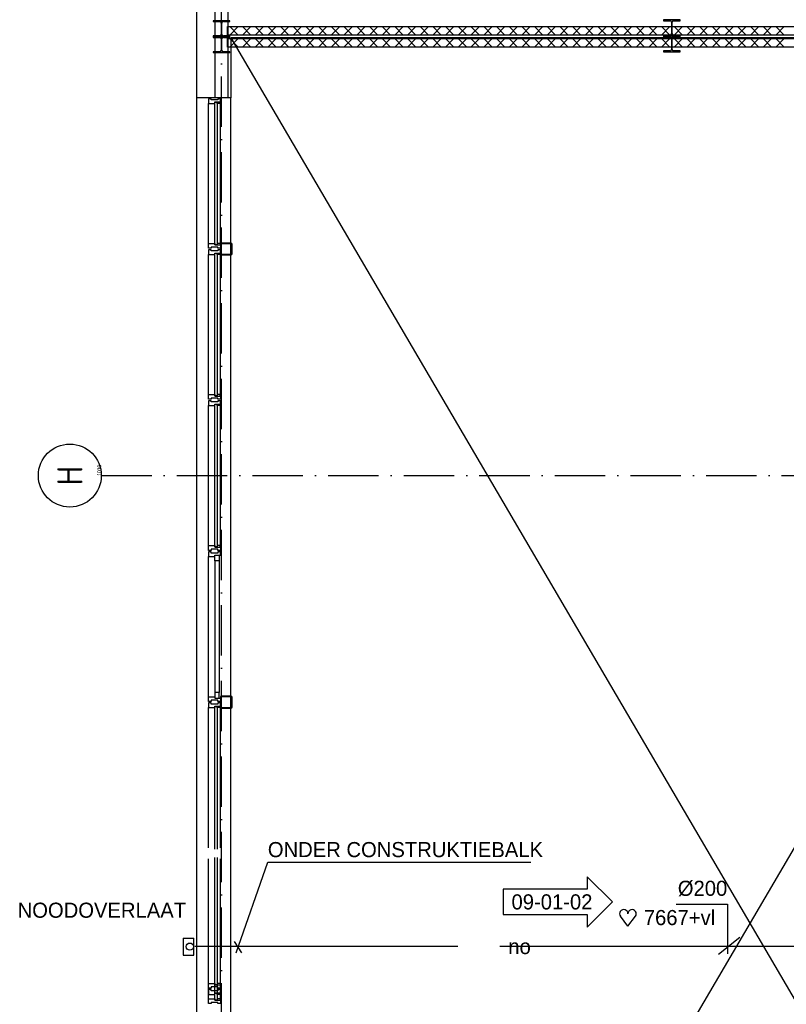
# Model space of a CAD drawing. Extents: x -39327 to 109237, y 358172 to 442272.
# Tile 13 of 96: x 7144 to 16272, y 413693 to 425425. Entities that reach past the tile are written whole.
import ezdxf
from ezdxf.enums import TextEntityAlignment as Align

# ---------------------------------------------------------------- set-up
doc = ezdxf.new("R2010")
doc.units = 0
doc.header["$LTSCALE"] = 100
doc.linetypes.add('2322000', pattern=[45, 40, -5])
doc.linetypes.add('DASHDOT', pattern=[9, 6, -1.5, 0, -1.5])
doc.layers.get('0').update_dxf_attribs({"linetype": 'CONTINUOUS'})
for name, color, linetype in [('AL$1----_ALGEMEEN', 7, 'CONTINUOUS'), ('AL$7----_STRAMIEN', 1, 'DASHDOT'), ('AL21----_BUITENWAND', 4, 'CONTINUOUS'), ('AL22----_BINNENWAND', 7, 'CONTINUOUS'), ('AL31----_BUITENKOZ', 7, 'CONTINUOUS'), ('ALN-----_BLOCKNAAM', 2, 'CONTINUOUS'), ('ALXA7---_KALKZVUIL', 1, 'CONTINUOUS'), ('ALXOU---_GLAS', 7, 'CONTINUOUS'), ('BL$2----', 7, 'CONTINUOUS'), ('BOUW', 8, 'CONTINUOUS'), ('WL$1----', 4, 'CONTINUOUS'), ('WL521---', 4, 'CONTINUOUS'), ('WL570---', 3, 'CONTINUOUS'), ('WM$1----', 1, 'CONTINUOUS'), ('WM570---', 1, 'CONTINUOUS')]:
    doc.layers.add(name, color=color, linetype=linetype)
doc.styles.add('BURO-018', font='BUROFONT.shx', dxfattribs={"height": 180})
doc.styles.get("Standard").update_dxf_attribs({"font": 'ISOCP'})

# ---------------------------------------------------------------- blocks, each defined once
blk = doc.blocks.new('1010')
at = {"layer": 'AL$7----_STRAMIEN', "color": 7, "linetype": 'CONTINUOUS'}
blk.add_circle((0, 750), 750, dxfattribs=at)
at = {"layer": 'ALN-----_BLOCKNAAM', "linetype": 'CONTINUOUS'}
blk.add_text('1010', height=100, dxfattribs=at).set_placement((0, 0))
blk = doc.blocks.new('2322000-2')
at = {"layer": 'WM$1----', "color": 0, "style": 'BURO-018'}
blk.add_text('no', height=180, dxfattribs=at).set_placement((13096, 414380), align=Align.MIDDLE)
blk = doc.blocks.new('HART')
at = {"color": 1}
for q in [(-39.7, 52.4), (39.7, 52.4)]:
    blk.add_line((0, 0), q, dxfattribs=at)
for centre, start, end in [((-22.1, 65.7), 0, 217.1867), ((22.1, 65.7), 322.8133, 180)]:
    blk.add_arc(centre, 22.1, start, end, dxfattribs=at)
blk = doc.blocks.new('WZMARK')
at = {"color": 0, "linetype": 'CONTINUOUS'}
for p, q in [((0, 0), (3, 3)), ((3, 1.5), (3, 3)), ((13, 1.5), (3, 1.5)), ((13, -1.5), (13, 1.5)), ((0, 0), (3, -3)), ((3, -1.5), (13, -1.5)), ((3, -3), (3, -1.5))]:
    blk.add_line(p, q, dxfattribs=at)
at = {"color": 0, "linetype": 'CONTINUOUS', "style": 'BURO-018'}
blk.add_attdef('WZCODE', text='', height=1.8, dxfattribs=at).set_placement((8, 0), align=Align.MIDDLE)

msp = doc.modelspace()

# ---------------------------------------------------------------- linework, layer by layer
at = {"color": 8, "linetype": 'CONTINUOUS'}
for p, q in [((9648, 425412.8), (9448, 425412.8)), ((9448, 425412.8), (9448, 425402.8)), ((9648, 425402.8), (9648, 425412.8)), ((15008, 425421.9), (14808, 425421.9)), ((14808, 425421.9), (14808, 425411.9)), ((14808, 425411.9), (14886.7, 425411.9)), ((14929.2, 425411.9), (15008, 425411.9)), ((15008, 425411.9), (15008, 425421.9)), ((9448, 425402.8), (9526.7, 425402.8)), ((9544.7, 425384.8), (9544.7, 425250.8)), ((9551.2, 425250.8), (9551.2, 425384.8)), ((9569.2, 425402.8), (9648, 425402.8)), ((14904.7, 425393.9), (14904.7, 425259.9)), ((14911.2, 425259.9), (14911.2, 425393.9)), ((9526.7, 425232.8), (9448, 425232.8)), ((9448, 425232.8), (9448, 425222.8)), ((9448, 425222.8), (9648, 425222.8)), ((9648, 425222.8), (9448, 425222.8)), ((9448, 425222.8), (9448, 425212.8)), ((9448, 425212.8), (9526.7, 425212.8)), ((9544.7, 425194.8), (9544.7, 425060.8)), ((9551.2, 425060.8), (9551.2, 425194.8)), ((9648, 425232.8), (9569.2, 425232.8)), ((9569.2, 425212.8), (9648, 425212.8)), ((9648, 425222.8), (9648, 425232.8)), ((9648, 425212.8), (9648, 425222.8)), ((14886.7, 425241.9), (14808, 425241.9)), ((14808, 425241.9), (14808, 425231.9)), ((14808, 425231.9), (15008, 425231.9)), ((15008, 425231.9), (14808, 425231.9)), ((14808, 425231.9), (14808, 425221.9)), ((14808, 425221.9), (14886.7, 425221.9)), ((14904.7, 425203.9), (14904.7, 425069.9)), ((14911.2, 425069.9), (14911.2, 425203.9)), ((15008, 425241.9), (14929.2, 425241.9)), ((14929.2, 425221.9), (15008, 425221.9)), ((15008, 425231.9), (15008, 425241.9)), ((15008, 425221.9), (15008, 425231.9)), ((9526.7, 425042.8), (9448, 425042.8)), ((9448, 425042.8), (9448, 425032.8)), ((9448, 425032.8), (9648, 425032.8)), ((9648, 425042.8), (9569.2, 425042.8)), ((9648, 425032.8), (9648, 425042.8)), ((14886.7, 425051.9), (14808, 425051.9)), ((14808, 425051.9), (14808, 425041.9)), ((14808, 425041.9), (15008, 425041.9)), ((15008, 425051.9), (14929.2, 425051.9)), ((15008, 425041.9), (15008, 425051.9)), ((9533, 422750.8), (9533, 422634.8)), ((9541, 422750.8), (9541, 422634.8)), ((9661, 422762.8), (9545, 422762.8)), ((9661, 422754.8), (9545, 422754.8)), ((9665, 422634.8), (9665, 422750.8)), ((9673, 422634.8), (9673, 422750.8)), ((9545, 422630.8), (9661, 422630.8)), ((9545, 422622.8), (9661, 422622.8)), ((9533, 417350.8), (9533, 417234.8)), ((9541, 417350.8), (9541, 417234.8)), ((9661, 417362.8), (9545, 417362.8)), ((9661, 417354.8), (9545, 417354.8)), ((9665, 417234.8), (9665, 417350.8)), ((9673, 417234.8), (9673, 417350.8)), ((9545, 417230.8), (9661, 417230.8)), ((9545, 417222.8), (9661, 417222.8))]:
    msp.add_line(p, q, dxfattribs=at)
for centre, radius, start, end in [((14886.7, 425393.9), 18, 0, 90), ((14929.2, 425393.9), 18, 90, 180), ((9526.7, 425384.8), 18, 0, 90), ((9569.2, 425384.8), 18, 90, 180), ((9526.7, 425250.8), 18, 270, 0), ((9526.7, 425194.8), 18, 0, 90), ((9569.2, 425250.8), 18, 180, 270), ((9569.2, 425194.8), 18, 90, 180), ((14886.7, 425259.9), 18, 270, 0), ((14886.7, 425203.9), 18, 0, 90), ((14929.2, 425259.9), 18, 180, 270), ((14929.2, 425203.9), 18, 90, 180), ((9526.7, 425060.8), 18, 270, 0), ((9569.2, 425060.8), 18, 180, 270), ((14886.7, 425069.9), 18, 270, 0), ((14929.2, 425069.9), 18, 180, 270), ((9545, 422750.8), 12, 90, 180), ((9545, 422750.8), 4, 90, 180), ((9661, 422750.8), 12, 0, 90), ((9661, 422750.8), 4, 0, 90), ((9545, 422634.8), 12, 180, 270), ((9545, 422634.8), 4, 180, 270), ((9661, 422634.8), 4, 270, 0), ((9661, 422634.8), 12, 270, 0), ((9545, 417350.8), 12, 90, 180), ((9545, 417350.8), 4, 90, 180), ((9661, 417350.8), 12, 0, 90), ((9661, 417350.8), 4, 0, 90), ((9545, 417234.8), 12, 180, 270), ((9545, 417234.8), 4, 180, 270), ((9661, 417234.8), 4, 270, 0), ((9661, 417234.8), 12, 270, 0)]:
    msp.add_arc(centre, radius, start, end, dxfattribs=at)
at = {"layer": 'AL$1----_ALGEMEEN', "color": 8}
for p, q in [((9658, 425207.8), (22018, 404107.8)), ((22018, 425207.8), (9658, 404107.8))]:
    msp.add_line(p, q, dxfattribs=at)
at = {"layer": 'AL$7----_STRAMIEN', "color": 1}
for p, q in [((9548, 402545.4), (9548, 438822.2)), ((8116, 419992.8), (29596.5, 419992.8))]:
    msp.add_line(p, q, dxfattribs=at)
at = {"layer": 'AL21----_BUITENWAND', "color": 8}
for p, q in [((9253, 424492.8), (9253, 437932.8)), ((9473, 424492.8), (9473, 437712.8)), ((9623, 437562.8), (9623, 424492.8)), ((9253, 403702.8), (9253, 424492.8)), ((9623, 424492.8), (9473, 424492.8))]:
    msp.add_line(p, q, dxfattribs=at)
at = {"layer": 'AL22----_BINNENWAND', "color": 8}
for p, q in [((9619, 425241.9), (9619, 425341.9)), ((9619, 425341.9), (22018, 425341.9)), ((22018, 425241.9), (9619, 425241.9)), ((9619, 425098.9), (9619, 425198.9)), ((9619, 425198.9), (22018, 425198.9)), ((22018, 425207.8), (9658, 425207.8)), ((9658, 425207.8), (9658, 424492.8)), ((22018, 425098.9), (9619, 425098.9)), ((9658, 424492.8), (9253, 424492.8)), ((9658, 404107.8), (9658, 424492.8))]:
    msp.add_line(p, q, dxfattribs=at)
at = {"layer": 'AL31----_BUITENKOZ', "color": 8, "linetype": 'CONTINUOUS'}
for p, q in [((9400, 422683.8), (9394, 422683.8)), ((9394, 422683.8), (9394, 422664.8)), ((9394, 422664.8), (9394, 422627.8)), ((9394, 422627.8), (9401, 422627.8)), ((9414, 422683.8), (9400, 422683.8)), ((9401, 422627.8), (9405, 422627.8)), ((9405, 422627.8), (9413, 422627.8)), ((9413, 422627.8), (9466, 422627.8)), ((9423, 422683.8), (9414, 422683.8)), ((9414, 422683.8), (9414, 422683.8)), ((9423, 422669.8), (9423, 422683.8)), ((9503, 422669.8), (9423, 422669.8)), ((9466, 422627.8), (9466, 422644.8)), ((9466, 422644.8), (9533, 422644.8)), ((9496, 422644.8), (9528, 422644.8)), ((9496, 422627.8), (9496, 422644.8)), ((9533, 422627.8), (9496, 422627.8)), ((9513, 422683.8), (9503, 422683.8)), ((9503, 422683.8), (9503, 422669.8)), ((9527, 422683.8), (9513, 422683.8)), ((9513, 422683.8), (9513, 422683.8)), ((9533, 422683.8), (9527, 422683.8)), ((9528, 422644.8), (9528, 422639.8)), ((9528, 422639.8), (9533, 422639.8)), ((9533, 422644.8), (9533, 422683.8)), ((9533, 422639.8), (9533, 422627.8)), ((9394, 420920.7), (9394, 420957.8)), ((9394, 420957.8), (9401, 420957.8)), ((9401, 420957.8), (9405, 420957.8)), ((9405, 420957.8), (9413, 420957.8)), ((9413, 420957.8), (9466, 420957.8)), ((9466, 420957.8), (9466, 420940.8)), ((9533, 420957.8), (9496, 420957.8)), ((9496, 420957.8), (9496, 420940.8)), ((9533, 420945.8), (9533, 420957.8)), ((9394, 420901.8), (9394, 420920.7)), ((9400, 420901.8), (9394, 420901.8)), ((9400, 420883.8), (9394, 420883.8)), ((9394, 420883.8), (9394, 420864.8)), ((9394, 420864.8), (9394, 420827.8)), ((9413.5, 420901.8), (9400, 420901.8)), ((9414, 420883.8), (9400, 420883.8)), ((9423.5, 420901.8), (9413.5, 420901.8)), ((9413.5, 420901.8), (9413.5, 420901.8)), ((9423, 420883.8), (9414, 420883.8)), ((9414, 420883.8), (9414, 420883.8)), ((9423, 420869.8), (9423, 420883.8)), ((9503, 420869.8), (9423, 420869.8)), ((9503.5, 420915.8), (9423.5, 420915.8)), ((9423.5, 420915.8), (9423.5, 420901.8)), ((9466, 420940.8), (9533, 420940.8)), ((9466, 420827.8), (9466, 420844.8)), ((9466, 420844.8), (9533, 420844.8)), ((9496, 420940.8), (9528, 420940.8)), ((9496, 420844.8), (9528, 420844.8)), ((9496, 420827.8), (9496, 420844.8)), ((9513, 420883.8), (9503, 420883.8)), ((9503, 420883.8), (9503, 420869.8)), ((9503.5, 420901.8), (9503.5, 420915.8)), ((9513, 420901.8), (9503.5, 420901.8)), ((9527, 420901.8), (9513, 420901.8)), ((9513, 420901.8), (9513, 420901.8)), ((9527, 420883.8), (9513, 420883.8)), ((9513, 420883.8), (9513, 420883.8)), ((9533, 420901.8), (9527, 420901.8)), ((9533, 420883.8), (9527, 420883.8)), ((9528, 420940.8), (9528, 420945.8)), ((9528, 420945.8), (9533, 420945.8)), ((9528, 420844.8), (9528, 420839.8)), ((9528, 420839.8), (9533, 420839.8)), ((9533, 420940.8), (9533, 420901.8)), ((9533, 420844.8), (9533, 420883.8)), ((9533, 420839.8), (9533, 420827.8)), ((9394, 420827.8), (9401, 420827.8)), ((9401, 420827.8), (9405, 420827.8)), ((9405, 420827.8), (9413, 420827.8)), ((9413, 420827.8), (9466, 420827.8)), ((9533, 420827.8), (9496, 420827.8)), ((9394, 419120.7), (9394, 419157.8)), ((9394, 419157.8), (9401, 419157.8)), ((9394, 419101.8), (9394, 419120.7)), ((9400, 419101.8), (9394, 419101.8)), ((9400, 419083.8), (9394, 419083.8)), ((9394, 419083.8), (9394, 419064.8)), ((9413.5, 419101.8), (9400, 419101.8)), ((9414, 419083.8), (9400, 419083.8)), ((9401, 419157.8), (9405, 419157.8)), ((9405, 419157.8), (9413, 419157.8)), ((9413, 419157.8), (9466, 419157.8)), ((9423.5, 419101.8), (9413.5, 419101.8)), ((9413.5, 419101.8), (9413.5, 419101.8)), ((9423, 419083.8), (9414, 419083.8)), ((9414, 419083.8), (9414, 419083.8)), ((9423, 419069.8), (9423, 419083.8)), ((9503, 419069.8), (9423, 419069.8)), ((9503.5, 419115.8), (9423.5, 419115.8)), ((9423.5, 419115.8), (9423.5, 419101.8)), ((9466, 419157.8), (9466, 419140.8)), ((9466, 419140.8), (9533, 419140.8)), ((9533, 419157.8), (9496, 419157.8)), ((9496, 419157.8), (9496, 419140.8)), ((9496, 419140.8), (9528, 419140.8)), ((9513, 419083.8), (9503, 419083.8)), ((9503, 419083.8), (9503, 419069.8)), ((9503.5, 419101.8), (9503.5, 419115.8)), ((9513, 419101.8), (9503.5, 419101.8)), ((9527, 419101.8), (9513, 419101.8)), ((9513, 419101.8), (9513, 419101.8)), ((9527, 419083.8), (9513, 419083.8)), ((9513, 419083.8), (9513, 419083.8)), ((9533, 419101.8), (9527, 419101.8)), ((9533, 419083.8), (9527, 419083.8)), ((9528, 419140.8), (9528, 419145.8)), ((9528, 419145.8), (9533, 419145.8)), ((9533, 419145.8), (9533, 419157.8)), ((9533, 419140.8), (9533, 419101.8)), ((9533, 419044.8), (9533, 419083.8)), ((9394, 419064.8), (9394, 419027.8)), ((9394, 419027.8), (9401, 419027.8)), ((9401, 419027.8), (9405, 419027.8)), ((9405, 419027.8), (9413, 419027.8)), ((9413, 419027.8), (9466, 419027.8)), ((9466, 419027.8), (9466, 419044.8)), ((9466, 419044.8), (9533, 419044.8)), ((9466, 419044.8), (9520, 419044.8)), ((9466, 418977.8), (9466, 419044.8)), ((9520, 418977.8), (9466, 418977.8)), ((9520, 419044.8), (9520, 418977.8)), ((9394, 417320.7), (9394, 417357.8)), ((9394, 417357.8), (9401, 417357.8)), ((9394, 417301.8), (9394, 417320.7)), ((9401, 417357.8), (9405, 417357.8)), ((9405, 417357.8), (9413, 417357.8)), ((9413, 417357.8), (9466, 417357.8)), ((9503.5, 417315.8), (9423.5, 417315.8)), ((9423.5, 417315.8), (9423.5, 417301.8)), ((9520, 417407.8), (9466, 417407.8)), ((9466, 417407.8), (9466, 417340.8)), ((9466, 417357.8), (9466, 417340.8)), ((9466, 417340.8), (9533, 417340.8)), ((9466, 417340.8), (9520, 417340.8)), ((9503.5, 417301.8), (9503.5, 417315.8)), ((9520, 417340.8), (9520, 417407.8)), ((9533, 417340.8), (9533, 417301.8)), ((9400, 417301.8), (9394, 417301.8)), ((9400, 417283.8), (9394, 417283.8)), ((9394, 417283.8), (9394, 417264.8)), ((9394, 417264.8), (9394, 417227.8)), ((9394, 417227.8), (9401, 417227.8)), ((9413.5, 417301.8), (9400, 417301.8)), ((9414, 417283.8), (9400, 417283.8)), ((9401, 417227.8), (9405, 417227.8)), ((9405, 417227.8), (9413, 417227.8)), ((9413, 417227.8), (9466, 417227.8)), ((9423.5, 417301.8), (9413.5, 417301.8)), ((9413.5, 417301.8), (9413.5, 417301.8)), ((9423, 417283.8), (9414, 417283.8)), ((9414, 417283.8), (9414, 417283.8)), ((9423, 417269.8), (9423, 417283.8)), ((9503, 417269.8), (9423, 417269.8)), ((9466, 417227.8), (9466, 417244.8)), ((9466, 417244.8), (9533, 417244.8)), ((9496, 417244.8), (9528, 417244.8)), ((9496, 417227.8), (9496, 417244.8)), ((9533, 417227.8), (9496, 417227.8)), ((9513, 417283.8), (9503, 417283.8)), ((9503, 417283.8), (9503, 417269.8)), ((9513, 417301.8), (9503.5, 417301.8)), ((9527, 417301.8), (9513, 417301.8)), ((9513, 417301.8), (9513, 417301.8)), ((9527, 417283.8), (9513, 417283.8)), ((9513, 417283.8), (9513, 417283.8)), ((9533, 417301.8), (9527, 417301.8)), ((9533, 417283.8), (9527, 417283.8)), ((9528, 417244.8), (9528, 417239.8)), ((9528, 417239.8), (9533, 417239.8)), ((9533, 417244.8), (9533, 417283.8)), ((9533, 417239.8), (9533, 417227.8)), ((9394, 413904.3), (9394, 413941.3)), ((9394, 413941.3), (9401, 413941.3)), ((9401, 413941.3), (9405, 413941.3)), ((9405, 413941.3), (9413, 413941.3)), ((9413, 413941.3), (9466, 413941.3)), ((9466, 413941.3), (9466, 413924.3)), ((9466, 413924.3), (9533, 413924.3)), ((9533, 413941.3), (9496, 413941.3)), ((9496, 413941.3), (9496, 413924.3)), ((9496, 413924.3), (9528, 413924.3)), ((9528, 413924.3), (9528, 413929.3)), ((9528, 413929.3), (9533, 413929.3)), ((9533, 413929.3), (9533, 413941.3)), ((9533, 413924.3), (9533, 413885.3)), ((9394, 413885.3), (9394, 413904.3)), ((9400, 413885.3), (9394, 413885.3)), ((9400, 413867.3), (9394, 413867.3)), ((9394, 413867.3), (9394, 413848.4)), ((9394, 413848.4), (9394, 413811.3)), ((9394, 413811.3), (9401, 413811.3)), ((9413.5, 413885.3), (9400, 413885.3)), ((9414, 413867.3), (9400, 413867.3)), ((9401, 413811.3), (9405, 413811.3)), ((9405, 413811.3), (9413, 413811.3)), ((9413, 413811.3), (9466, 413811.3)), ((9423.5, 413885.3), (9413.5, 413885.3)), ((9413.5, 413885.3), (9413.5, 413885.3)), ((9423, 413867.3), (9414, 413867.3)), ((9414, 413867.3), (9414, 413867.3)), ((9423, 413853.3), (9423, 413867.3)), ((9503, 413853.3), (9423, 413853.3)), ((9503.5, 413899.3), (9423.5, 413899.3)), ((9423.5, 413899.3), (9423.5, 413885.3)), ((9466, 413811.3), (9466, 413828.3)), ((9466, 413828.3), (9533, 413828.3)), ((9496, 413828.3), (9528, 413828.3)), ((9496, 413811.3), (9496, 413828.3)), ((9533, 413811.3), (9496, 413811.3)), ((9513, 413867.3), (9503, 413867.3)), ((9503, 413867.3), (9503, 413853.3)), ((9503.5, 413885.3), (9503.5, 413899.3)), ((9513, 413885.3), (9503.5, 413885.3)), ((9527, 413885.3), (9513, 413885.3)), ((9513, 413885.3), (9513, 413885.3)), ((9527, 413867.3), (9513, 413867.3)), ((9513, 413867.3), (9513, 413867.3)), ((9533, 413885.3), (9527, 413885.3)), ((9533, 413867.3), (9527, 413867.3)), ((9528, 413828.3), (9528, 413823.3)), ((9528, 413823.3), (9533, 413823.3)), ((9533, 413828.3), (9533, 413867.3)), ((9533, 413823.3), (9533, 413811.3)), ((9394, 413720.7), (9394, 413757.8)), ((9394, 413757.8), (9401, 413757.8)), ((9394, 413701.8), (9394, 413720.7)), ((9400, 413701.8), (9394, 413701.8)), ((9413.5, 413701.8), (9400, 413701.8)), ((9401, 413757.8), (9405, 413757.8)), ((9405, 413757.8), (9413, 413757.8)), ((9413, 413757.8), (9466, 413757.8)), ((9423.5, 413701.8), (9413.5, 413701.8)), ((9413.5, 413701.8), (9413.5, 413701.8)), ((9503.5, 413715.8), (9423.5, 413715.8)), ((9423.5, 413715.8), (9423.5, 413701.8)), ((9466, 413757.8), (9466, 413740.8)), ((9466, 413740.8), (9533, 413740.8)), ((9533, 413757.8), (9496, 413757.8)), ((9496, 413757.8), (9496, 413740.8)), ((9496, 413740.8), (9528, 413740.8)), ((9503.5, 413701.8), (9503.5, 413715.8)), ((9513, 413701.8), (9503.5, 413701.8)), ((9527, 413701.8), (9513, 413701.8)), ((9513, 413701.8), (9513, 413701.8)), ((9533, 413701.8), (9527, 413701.8)), ((9528, 413740.8), (9528, 413745.8)), ((9528, 413745.8), (9533, 413745.8)), ((9533, 413745.8), (9533, 413757.8)), ((9533, 413740.8), (9533, 413701.8))]:
    msp.add_line(p, q, dxfattribs=at)
at = {"layer": 'AL31----_BUITENKOZ', "color": 8}
for p, q in [((9394, 420957.8), (9394, 422627.8)), ((9533, 420957.8), (9533, 422627.8)), ((9394, 419157.8), (9394, 420827.8)), ((9533, 419157.8), (9533, 420827.8)), ((9394, 417357.8), (9394, 419027.8)), ((9466, 418977.8), (9466, 417407.8)), ((9520, 418977.8), (9520, 417407.8)), ((9394, 415557.8), (9394, 417227.8)), ((9533, 415557.8), (9533, 417227.8)), ((9394, 413757.8), (9394, 415427.8)), ((9533, 413757.8), (9533, 415427.8))]:
    msp.add_line(p, q, dxfattribs=at)
at = {"layer": 'ALXA7---_KALKZVUIL', "color": 8}
for p, q in [((9644.6, 425241.9), (9744.6, 425341.9)), ((9744.6, 425241.9), (9644.6, 425341.9)), ((9795.8, 425241.9), (9895.8, 425341.9)), ((9895.8, 425241.9), (9795.8, 425341.9)), ((9947, 425241.9), (10047, 425341.9)), ((10047, 425241.9), (9947, 425341.9)), ((10098.2, 425241.9), (10198.2, 425341.9)), ((10198.2, 425241.9), (10098.2, 425341.9)), ((10249.4, 425241.9), (10349.4, 425341.9)), ((10349.4, 425241.9), (10249.4, 425341.9)), ((10400.6, 425241.9), (10500.6, 425341.9)), ((10500.6, 425241.9), (10400.6, 425341.9)), ((10551.8, 425241.9), (10651.8, 425341.9)), ((10651.8, 425241.9), (10551.8, 425341.9)), ((10703, 425241.9), (10803, 425341.9)), ((10803, 425241.9), (10703, 425341.9)), ((10854.2, 425241.9), (10954.2, 425341.9)), ((10954.2, 425241.9), (10854.2, 425341.9)), ((11005.5, 425241.9), (11105.5, 425341.9)), ((11105.5, 425241.9), (11005.5, 425341.9)), ((11156.7, 425241.9), (11256.7, 425341.9)), ((11256.7, 425241.9), (11156.7, 425341.9)), ((11307.9, 425241.9), (11407.9, 425341.9)), ((11407.9, 425241.9), (11307.9, 425341.9)), ((11459.1, 425241.9), (11559.1, 425341.9)), ((11559.1, 425241.9), (11459.1, 425341.9)), ((11610.3, 425241.9), (11710.3, 425341.9)), ((11710.3, 425241.9), (11610.3, 425341.9)), ((11761.5, 425241.9), (11861.5, 425341.9)), ((11861.5, 425241.9), (11761.5, 425341.9)), ((11912.7, 425241.9), (12012.7, 425341.9)), ((12012.7, 425241.9), (11912.7, 425341.9)), ((12063.9, 425241.9), (12163.9, 425341.9)), ((12163.9, 425241.9), (12063.9, 425341.9)), ((12215.1, 425241.9), (12315.1, 425341.9)), ((12315.1, 425241.9), (12215.1, 425341.9)), ((12366.3, 425241.9), (12466.3, 425341.9)), ((12466.3, 425241.9), (12366.3, 425341.9)), ((12517.5, 425241.9), (12617.5, 425341.9)), ((12617.5, 425241.9), (12517.5, 425341.9)), ((12668.7, 425241.9), (12768.7, 425341.9)), ((12768.7, 425241.9), (12668.7, 425341.9)), ((12819.9, 425241.9), (12919.9, 425341.9)), ((12919.9, 425241.9), (12819.9, 425341.9)), ((12971.1, 425241.9), (13071.1, 425341.9)), ((13071.1, 425241.9), (12971.1, 425341.9)), ((13122.4, 425241.9), (13222.4, 425341.9)), ((13222.4, 425241.9), (13122.4, 425341.9)), ((13273.6, 425241.9), (13373.6, 425341.9)), ((13373.6, 425241.9), (13273.6, 425341.9)), ((13424.8, 425241.9), (13524.8, 425341.9)), ((13524.8, 425241.9), (13424.8, 425341.9)), ((13576, 425241.9), (13676, 425341.9)), ((13676, 425241.9), (13576, 425341.9)), ((13727.2, 425241.9), (13827.2, 425341.9)), ((13827.2, 425241.9), (13727.2, 425341.9)), ((13878.4, 425241.9), (13978.4, 425341.9)), ((13978.4, 425241.9), (13878.4, 425341.9)), ((14029.6, 425241.9), (14129.6, 425341.9)), ((14129.6, 425241.9), (14029.6, 425341.9)), ((14180.8, 425241.9), (14280.8, 425341.9)), ((14280.8, 425241.9), (14180.8, 425341.9)), ((14332, 425241.9), (14432, 425341.9)), ((14432, 425241.9), (14332, 425341.9)), ((14483.2, 425241.9), (14583.2, 425341.9)), ((14583.2, 425241.9), (14483.2, 425341.9)), ((14634.4, 425241.9), (14734.4, 425341.9)), ((14734.4, 425241.9), (14634.4, 425341.9)), ((14785.6, 425241.9), (14885.6, 425341.9)), ((14885.6, 425241.9), (14785.6, 425341.9)), ((14936.8, 425241.9), (15036.8, 425341.9)), ((15036.8, 425241.9), (14936.8, 425341.9)), ((15088.1, 425241.9), (15188.1, 425341.9)), ((15188.1, 425241.9), (15088.1, 425341.9)), ((15239.3, 425241.9), (15339.3, 425341.9)), ((15339.3, 425241.9), (15239.3, 425341.9)), ((15390.5, 425241.9), (15490.5, 425341.9)), ((15490.5, 425241.9), (15390.5, 425341.9)), ((15541.7, 425241.9), (15641.7, 425341.9)), ((15641.7, 425241.9), (15541.7, 425341.9)), ((15692.9, 425241.9), (15792.9, 425341.9)), ((15792.9, 425241.9), (15692.9, 425341.9)), ((15844.1, 425241.9), (15944.1, 425341.9)), ((15944.1, 425241.9), (15844.1, 425341.9)), ((15995.3, 425241.9), (16095.3, 425341.9)), ((16095.3, 425241.9), (15995.3, 425341.9)), ((16146.5, 425241.9), (16246.5, 425341.9)), ((16246.5, 425241.9), (16146.5, 425341.9)), ((9644.6, 425098.9), (9744.6, 425198.9)), ((9744.6, 425098.9), (9644.6, 425198.9)), ((9795.8, 425098.9), (9895.8, 425198.9)), ((9895.8, 425098.9), (9795.8, 425198.9)), ((9947, 425098.9), (10047, 425198.9)), ((10047, 425098.9), (9947, 425198.9)), ((10098.2, 425098.9), (10198.2, 425198.9)), ((10198.2, 425098.9), (10098.2, 425198.9)), ((10249.4, 425098.9), (10349.4, 425198.9)), ((10349.4, 425098.9), (10249.4, 425198.9)), ((10400.6, 425098.9), (10500.6, 425198.9)), ((10500.6, 425098.9), (10400.6, 425198.9)), ((10551.8, 425098.9), (10651.8, 425198.9)), ((10651.8, 425098.9), (10551.8, 425198.9)), ((10703, 425098.9), (10803, 425198.9)), ((10803, 425098.9), (10703, 425198.9)), ((10854.2, 425098.9), (10954.2, 425198.9)), ((10954.2, 425098.9), (10854.2, 425198.9)), ((11005.5, 425098.9), (11105.5, 425198.9)), ((11105.5, 425098.9), (11005.5, 425198.9)), ((11156.7, 425098.9), (11256.7, 425198.9)), ((11256.7, 425098.9), (11156.7, 425198.9)), ((11307.9, 425098.9), (11407.9, 425198.9)), ((11407.9, 425098.9), (11307.9, 425198.9)), ((11459.1, 425098.9), (11559.1, 425198.9)), ((11559.1, 425098.9), (11459.1, 425198.9)), ((11610.3, 425098.9), (11710.3, 425198.9)), ((11710.3, 425098.9), (11610.3, 425198.9)), ((11761.5, 425098.9), (11861.5, 425198.9)), ((11861.5, 425098.9), (11761.5, 425198.9)), ((11912.7, 425098.9), (12012.7, 425198.9)), ((12012.7, 425098.9), (11912.7, 425198.9)), ((12063.9, 425098.9), (12163.9, 425198.9)), ((12163.9, 425098.9), (12063.9, 425198.9)), ((12215.1, 425098.9), (12315.1, 425198.9)), ((12315.1, 425098.9), (12215.1, 425198.9)), ((12366.3, 425098.9), (12466.3, 425198.9)), ((12466.3, 425098.9), (12366.3, 425198.9)), ((12517.5, 425098.9), (12617.5, 425198.9)), ((12617.5, 425098.9), (12517.5, 425198.9)), ((12668.7, 425098.9), (12768.7, 425198.9)), ((12768.7, 425098.9), (12668.7, 425198.9)), ((12819.9, 425098.9), (12919.9, 425198.9)), ((12919.9, 425098.9), (12819.9, 425198.9)), ((12971.1, 425098.9), (13071.1, 425198.9)), ((13071.1, 425098.9), (12971.1, 425198.9)), ((13122.4, 425098.9), (13222.4, 425198.9)), ((13222.4, 425098.9), (13122.4, 425198.9)), ((13273.6, 425098.9), (13373.6, 425198.9)), ((13373.6, 425098.9), (13273.6, 425198.9)), ((13424.8, 425098.9), (13524.8, 425198.9)), ((13524.8, 425098.9), (13424.8, 425198.9)), ((13576, 425098.9), (13676, 425198.9)), ((13676, 425098.9), (13576, 425198.9)), ((13727.2, 425098.9), (13827.2, 425198.9)), ((13827.2, 425098.9), (13727.2, 425198.9)), ((13878.4, 425098.9), (13978.4, 425198.9)), ((13978.4, 425098.9), (13878.4, 425198.9)), ((14029.6, 425098.9), (14129.6, 425198.9)), ((14129.6, 425098.9), (14029.6, 425198.9)), ((14180.8, 425098.9), (14280.8, 425198.9)), ((14280.8, 425098.9), (14180.8, 425198.9)), ((14332, 425098.9), (14432, 425198.9)), ((14432, 425098.9), (14332, 425198.9)), ((14483.2, 425098.9), (14583.2, 425198.9)), ((14583.2, 425098.9), (14483.2, 425198.9)), ((14634.4, 425098.9), (14734.4, 425198.9)), ((14734.4, 425098.9), (14634.4, 425198.9)), ((14785.6, 425098.9), (14885.6, 425198.9)), ((14885.6, 425098.9), (14785.6, 425198.9)), ((14936.8, 425098.9), (15036.8, 425198.9)), ((15036.8, 425098.9), (14936.8, 425198.9)), ((15088.1, 425098.9), (15188.1, 425198.9)), ((15188.1, 425098.9), (15088.1, 425198.9)), ((15239.3, 425098.9), (15339.3, 425198.9)), ((15339.3, 425098.9), (15239.3, 425198.9)), ((15390.5, 425098.9), (15490.5, 425198.9)), ((15490.5, 425098.9), (15390.5, 425198.9)), ((15541.7, 425098.9), (15641.7, 425198.9)), ((15641.7, 425098.9), (15541.7, 425198.9)), ((15692.9, 425098.9), (15792.9, 425198.9)), ((15792.9, 425098.9), (15692.9, 425198.9)), ((15844.1, 425098.9), (15944.1, 425198.9)), ((15944.1, 425098.9), (15844.1, 425198.9)), ((15995.3, 425098.9), (16095.3, 425198.9)), ((16095.3, 425098.9), (15995.3, 425198.9)), ((16146.5, 425098.9), (16246.5, 425198.9)), ((16246.5, 425098.9), (16146.5, 425198.9))]:
    msp.add_line(p, q, dxfattribs=at)
at = {"layer": 'ALXOU---_GLAS', "color": 8}
for p, q in [((9468, 422642.8), (9494, 422642.8)), ((9468, 420942.8), (9468, 422642.8)), ((9494, 422642.8), (9494, 420942.8)), ((9494, 420942.8), (9468, 420942.8)), ((9468, 420842.8), (9494, 420842.8)), ((9468, 419142.8), (9468, 420842.8)), ((9494, 420842.8), (9494, 419142.8)), ((9494, 419142.8), (9468, 419142.8)), ((9468, 417242.8), (9494, 417242.8)), ((9468, 415542.8), (9468, 417242.8)), ((9494, 417242.8), (9494, 415542.8)), ((9468, 413742.8), (9468, 415442.8)), ((9494, 415442.8), (9494, 413742.8)), ((9494, 413926.3), (9468, 413926.3)), ((9468, 413826.3), (9494, 413826.3)), ((9494, 413742.8), (9468, 413742.8))]:
    msp.add_line(p, q, dxfattribs=at)
at = {"layer": 'BOUW', "color": 8, "linetype": 'CONTINUOUS'}
for p, q in [((9400, 424483.8), (9394, 424483.8)), ((9394, 424483.8), (9394, 424464.8)), ((9414, 424483.8), (9400, 424483.8)), ((9423, 424483.8), (9414, 424483.8)), ((9414, 424483.8), (9414, 424483.8)), ((9423, 424469.8), (9423, 424483.8)), ((9503, 424469.8), (9423, 424469.8)), ((9513, 424483.8), (9503, 424483.8)), ((9503, 424483.8), (9503, 424469.8)), ((9527, 424483.8), (9513, 424483.8)), ((9513, 424483.8), (9513, 424483.8)), ((9533, 424483.8), (9527, 424483.8)), ((9533, 424444.8), (9533, 424483.8)), ((9394, 424464.8), (9394, 424427.8)), ((9394, 424427.8), (9401, 424427.8)), ((9401, 424427.8), (9405, 424427.8)), ((9405, 424427.8), (9413, 424427.8)), ((9413, 424427.8), (9466, 424427.8)), ((9466, 424427.8), (9466, 424444.8)), ((9466, 424444.8), (9533, 424444.8)), ((9496, 424444.8), (9528, 424444.8)), ((9496, 424427.8), (9496, 424444.8)), ((9533, 424427.8), (9496, 424427.8)), ((9528, 424444.8), (9528, 424439.8)), ((9528, 424439.8), (9533, 424439.8)), ((9533, 424439.8), (9533, 424427.8)), ((9394, 422720.7), (9394, 422757.8)), ((9394, 422757.8), (9401, 422757.8)), ((9394, 422701.8), (9394, 422720.7)), ((9401, 422757.8), (9405, 422757.8)), ((9405, 422757.8), (9413, 422757.8)), ((9413, 422757.8), (9466, 422757.8)), ((9503.5, 422715.8), (9423.5, 422715.8)), ((9423.5, 422715.8), (9423.5, 422701.8)), ((9466, 422757.8), (9466, 422740.8)), ((9466, 422740.8), (9533, 422740.8)), ((9533, 422757.8), (9496, 422757.8)), ((9496, 422757.8), (9496, 422740.8)), ((9496, 422740.8), (9528, 422740.8)), ((9503.5, 422701.8), (9503.5, 422715.8)), ((9528, 422740.8), (9528, 422745.8)), ((9528, 422745.8), (9533, 422745.8)), ((9533, 422745.8), (9533, 422757.8)), ((9533, 422740.8), (9533, 422701.8)), ((9400, 422701.8), (9394, 422701.8)), ((9413.5, 422701.8), (9400, 422701.8)), ((9423.5, 422701.8), (9413.5, 422701.8)), ((9413.5, 422701.8), (9413.5, 422701.8)), ((9513, 422701.8), (9503.5, 422701.8)), ((9527, 422701.8), (9513, 422701.8)), ((9513, 422701.8), (9513, 422701.8)), ((9533, 422701.8), (9527, 422701.8))]:
    msp.add_line(p, q, dxfattribs=at)
at = {"layer": 'BOUW', "color": 8}
for p, q in [((9394, 422757.8), (9394, 424427.8)), ((9468, 424442.8), (9494, 424442.8)), ((9468, 422742.8), (9468, 424442.8)), ((9494, 424442.8), (9494, 422742.8)), ((9533, 422757.8), (9533, 424427.8)), ((9494, 422742.8), (9468, 422742.8))]:
    msp.add_line(p, q, dxfattribs=at)
at = {"layer": 'WL$1----', "linetype": '2322000'}
msp.add_line((21360.4, 414379.8), (9229.3, 414379.8), dxfattribs=at)
at = {"layer": 'WL521---', "color": 3}
for p, q in [((9090.5, 414480.8), (9090.5, 414278.8)), ((9090.5, 414480.8), (9216.7, 414480.8)), ((9216.7, 414279.1), (9216.7, 414479.8)), ((9090.5, 414278.8), (9216.7, 414278.8))]:
    msp.add_line(p, q, dxfattribs=at)
at = {"layer": 'WL521---'}
msp.add_circle((9169.4, 414379.8), 42.9, dxfattribs=at)
at = {"layer": 'WL570---', "color": 1}
for p, q in [((9722.6, 414306.5), (10098.7, 415385.7)), ((10098.7, 415385.7), (13228.5, 415385.7)), ((14961.4, 414884.2), (15570.8, 414884.2)), ((15570.8, 414884.2), (15570.8, 414294.9)), ((9698.3, 414439.9), (9783.3, 414306.5)), ((15463.4, 414289.1), (15719.2, 414493.7))]:
    msp.add_line(p, q, dxfattribs=at)

# ---------------------------------------------------------------- block references
at = {"layer": 'AL$7----_STRAMIEN'}
ref = msp.add_blockref('1010', (8116, 419992.8), dxfattribs=dict(at, xscale=0.5, yscale=0.5, zscale=0.5, rotation=90))
ref.add_attrib('STR-NAAM', 'H', dxfattribs={"color": 3, "linetype": 'CONTINUOUS', "height": 300, "rotation": 90}).set_placement((7741, 419992.8), align=Align.MIDDLE)
at = {"layer": 'BL$2----', "color": 1}
ref = msp.add_blockref('WZMARK', (14201, 414913.3), dxfattribs=dict(at, xscale=100, yscale=100, zscale=100, rotation=180))
ref.add_attrib('WZCODE', '09-01-02', dxfattribs={"layer": '0', "color": 0, "linetype": 'CONTINUOUS', "height": 180, "style": 'BURO-018'}).set_placement((13482, 414913.3), align=Align.MIDDLE)
at = {"layer": 'WM$1----'}
msp.add_blockref('2322000-2', (0, 0), dxfattribs=at)
at = {"layer": 'WM570---', "xscale": 2.25, "yscale": 2.25, "zscale": 2.25}
msp.add_blockref('HART', (14386.2, 414624.1), dxfattribs=at)

# ---------------------------------------------------------------- texts
at = {"layer": 'WL521---', "color": 1, "style": 'BURO-018'}
msp.add_text('NOODOVERLAAT', height=180, dxfattribs=at).set_placement((7119.2, 414724))
at = {"layer": 'WL570---', "color": 1, "style": 'BURO-018'}
for s, p in [('ONDER CONSTRUKTIEBALK', (10098.7, 415446.3)), ('%%c200', (14980.2, 414985.2))]:
    msp.add_text(s, height=180, dxfattribs=at).set_placement(p)
at = {"layer": 'WM570---', "color": 1, "style": 'BURO-018'}
msp.add_text('7667+vl', height=180, dxfattribs=at).set_placement((14575.6, 414636.4))

doc.saveas('drawing.dxf')
